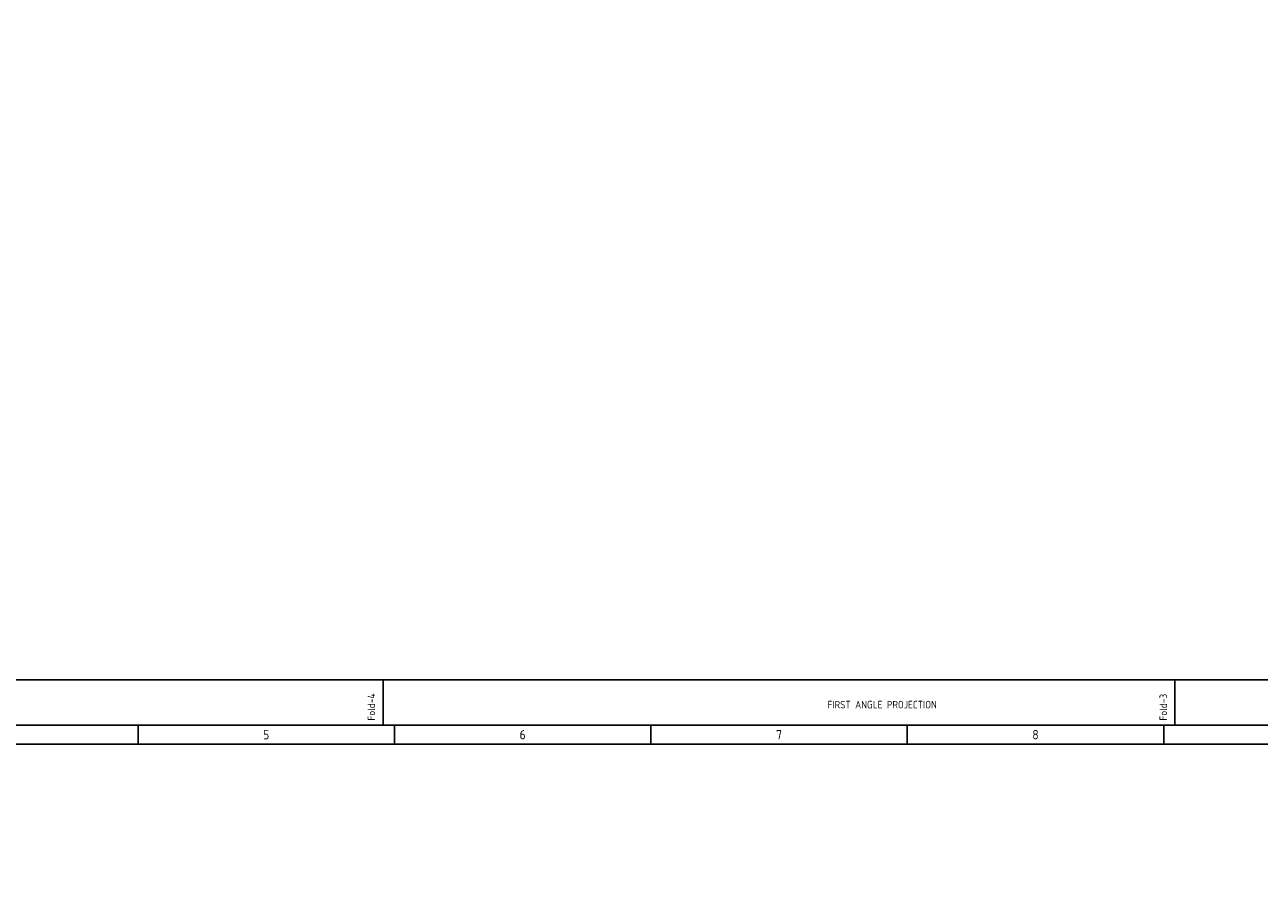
# Model space of a CAD drawing. Extents: x -11758 to 4934791, y -233543 to 1826789.
# Tile 59 of 107: x 38093 to 87203, y 321000 to 355815. Entities that reach past the tile are written whole.
import ezdxf
from ezdxf.enums import TextEntityAlignment as Align

# ---------------------------------------------------------------- set-up
doc = ezdxf.new("R2010")
doc.units = 0
doc.header["$LTSCALE"] = 800
doc.header["$MEASUREMENT"] = 0
doc.linetypes.add('CONTINOUS', pattern=[0])
doc.layers.get('0').update_dxf_attribs({"linetype": 'CONTINUOUS'})
doc.layers.add('T', color=3, linetype='CONTINUOUS', lineweight=15)
doc.styles.add('ROMANC', font='romanc')
doc.styles.add('S3', font='ROMANS1.SHX', dxfattribs={"width": 0.8})
doc.styles.get("Standard").update_dxf_attribs({"font": 'ISO9'})

# ---------------------------------------------------------------- blocks, each defined once
blk = doc.blocks.new('A$C731D3036')
for p, q in [((-1867.63, 1843.18), (-1867.63, 1869.86)), ((-1400.73, 1843.18), (-1400.73, 1869.86)), ((-2012.15, 1843.18), (-2012.15, 1832.06)), ((-1860.96, 1843.18), (-1860.96, 1832.06)), ((-1709.78, 1843.18), (-1709.78, 1832.06)), ((-1558.59, 1843.18), (-1558.59, 1832.06)), ((-1407.4, 1843.18), (-1407.4, 1832.06)), ((-2401.24, 1832.07), (-215.67, 1832.07))]:
    blk.add_line(p, q)
for points in [[(0, 1869.86), (-2643.59, 1869.86), (-2643.59, 0), (0, 0)], [(-26.68, 1843.18), (-2616.91, 1843.18), (-2616.91, 26.68), (-26.68, 26.68)]]:
    blk.add_lwpolyline(points, close=True)
for s, p in [('Fold-4', (-1872.32, 1845.92)), ('Fold-3', (-1405.41, 1845.92))]:
    blk.add_text(s, height=4.447, rotation=90).set_placement(p)
blk.add_text('FIRST ANGLE PROJECTION', height=4.4467).set_placement((-1605.64, 1853.11))
for s, p in [('5', (-1936.56, 1837.62)), ('6', (-1785.37, 1837.62)), ('7', (-1634.18, 1837.62)), ('8', (-1482.99, 1837.62))]:
    blk.add_text(s, height=5.56).set_placement(p, align=Align.MIDDLE)

msp = doc.modelspace()

# ---------------------------------------------------------------- block references
at = {"color": 1, "linetype": 'CONTINOUS', "lineweight": 15, "xscale": 67.46500254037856, "yscale": 67.46500254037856, "zscale": 67.46500254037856}
msp.add_blockref('A$C731D3036', (178350, 203580.5), dxfattribs=at)

# ---------------------------------------------------------------- texts
at = {"layer": 'T', "char_height": 300, "attachment_point": 1, "rotation": 90, "style": 'ROMANC'}
for insert in [(85345.4, 109553.9), (71528.1, 30531.2)]:
    msp.add_mtext_dynamic_manual_height_columns('\\pi747.71;SWGR TO BE PLACED ON RAISED \\P\\pi1590.6;CHEQUERED PLATE FLOOR', width=9452.561, gutter_width=2000, heights=[0], dxfattribs=dict(at, insert=insert))
at = {"layer": 'T', "insert": (76762.5, 226429.8), "char_height": 300, "width": 2855.548, "attachment_point": 1, "rotation": 90, "style": 'S3'}
msp.add_mtext('\\pi410.63;DEAERATOR \\P\\pi22.06;FIXED SUPPORT', dxfattribs=at)

doc.saveas('drawing.dxf')
